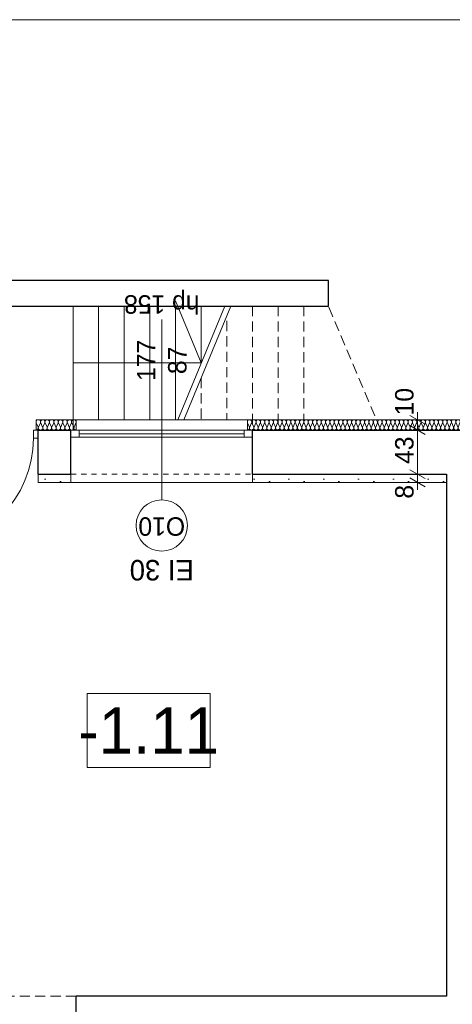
# Model space of a CAD drawing. Extents: x -21260 to 35740, y -2672 to 187028.
# Tile 17 of 120: x 6854 to 11072, y 17426 to 27028. Entities that reach past the tile are written whole.
import ezdxf

# ---------------------------------------------------------------- set-up
doc = ezdxf.new("R2010")
doc.units = 0
doc.header["$MEASUREMENT"] = 0
doc.linetypes.add('Hidden Line', pattern=[100, 50, -50])
doc.linetypes.add('Krawędzie ukryte', pattern=[150, 100, -50])
doc.layers.add('arch izolacje_Nr_Pióra__3', color=7, linetype='Continuous', lineweight=13, true_color=0xff6600)
doc.layers.add('Arch ocieplenie_Nr_Pióra__22', color=7, linetype='Continuous', lineweight=9, true_color=0x7f7f7f)
doc.layers.add('Arch ocieplenie', color=7, linetype='Continuous')
doc.layers.add('Arch wymiary', color=7, linetype='Continuous')
for name, color, linetype, lineweight in [('Arch ocieplenie_Nr_Pióra__21', 7, 'Continuous', 13), ('Arch opisy okien_Nr_Pióra__21', 7, 'Continuous', 13), ('Arch opisy_Nr_Pióra__1', 7, 'Continuous', 25), ('Arch opisy_Nr_Pióra__21', 7, 'Continuous', 13), ('ARCH TABELA_Nr_Pióra__21', 7, 'Continuous', 13), ('Arch wymiary_Nr_Pióra__5', 7, 'Continuous', 13), ('INWENT OPISY_Nr_Pióra__21', 7, 'Continuous', 13), ('INWENT. DRZWI_Nr_Pióra__21', 7, 'Continuous', 13), ('INWENT. OKNA_Nr_Pióra__5', 7, 'Continuous', 13), ('INWENT.ŚCIANY_Nr_Pióra__1', 7, 'Continuous', 25), ('INWENT.ŚCIANY_Nr_Pióra__21', 7, 'Continuous', 13), ('Istniejące schody_Nr_Pióra__21', 7, 'Continuous', 13)]:
    doc.layers.add(name, color=color, linetype=linetype, lineweight=lineweight)
doc.styles.add('GENERATED_STYLE_1', font='txt')
doc.styles.add('GENERATED_STYLE_3', font='txt')
doc.styles.add('GENERATED_STYLE_6', font='txt')
doc.styles.add('GENERATED_STYLE_7', font='txt')
doc.dimstyles.new('GENERATED_STYLE__1', dxfattribs={"dimtxt": 179.999995, "dimasz": 114, "dimexe": 0.18, "dimexo": 0, "dimgap": 0.09, "dimtad": 1, "dimdec": 0, "dimlfac": 0.1, "dimzin": 0, "dimdsep": 46, "dimtxsty": 'GENERATED_STYLE_1', "dimblk": 'ARROWHEAD_2', "dimblk1": 'ARROWHEAD_2', "dimblk2": 'ARROWHEAD_2', "dimcen": 0.09, "dimclrd": 7, "dimclre": 7, "dimclrt": 7, "dimazin": 0, "dimtfac": 1, "dimtdec": 4, "dimtmove": 0, "dimatfit": 3, "dimfxl": 0, "dimtolj": 1, "dimtzin": 0, "dimarcsym": 0})
pattern_1 = [(0, (0, 0), (0, 623.538), [60, -300]), (0, (180, 311.8), (0, 623.538), [60, -300]), (60, (0, 0), (-540, 311.769), [60, -300]), (60, (360, 0), (-540, 311.769), [60, -300]), (120, (60, 0), (540, 311.769), [60, -300]), (120, (420, 0), (540, 311.769), [60, -300]), (0, (0, 60), (0, 120), [0, -120, 0, -180]), (45, (60, 60), (-84.8528, 84.8528), [0, -90, 0, -150])]

# ---------------------------------------------------------------- blocks, each defined once
blk = doc.blocks.new('Izolacja cieplna 14_110', base_point=(7014.1, 23025.9))
at = {"layer": 'Arch ocieplenie_Nr_Pióra__22', "linetype": 'Continuous'}
for p, q in [((7015.9, 23096.1), (7033.9, 23055.7)), ((7037.6, 23055.7), (7055.6, 23096.1)), ((7059.2, 23096.1), (7077.2, 23055.7)), ((7080.9, 23055.7), (7098.9, 23096.1)), ((7102.6, 23096.1), (7120.6, 23055.7)), ((7124.2, 23055.7), (7142.2, 23096.1)), ((7145.9, 23096.1), (7163.9, 23055.7)), ((7167.6, 23055.7), (7185.6, 23096.1)), ((7189.2, 23096.1), (7207.2, 23055.7)), ((7210.9, 23055.7), (7228.9, 23096.1)), ((7232.6, 23096.1), (7250.6, 23055.7)), ((7254.2, 23055.7), (7272.2, 23096.1)), ((7275.9, 23096.1), (7293.9, 23055.7)), ((7297.6, 23055.7), (7315.6, 23096.1)), ((7319.2, 23096.1), (7337.2, 23055.7)), ((7340.9, 23055.7), (7358.9, 23096.1)), ((7362.6, 23096.1), (7380.6, 23055.7)), ((7384.2, 23055.7), (7402.2, 23096.1))]:
    blk.add_line(p, q, dxfattribs=at)
for centre, start_param, end_param in [((7035.7, 23104.6), 5.870392, 9.837571), ((7014.1, 23047.1), 4.712389, 6.695979), ((7057.4, 23047.1), 2.7288, 6.695979), ((7079.1, 23104.6), 5.870392, 9.837571), ((7100.7, 23047.1), 2.7288, 6.695979), ((7122.4, 23104.6), 5.870392, 9.837571), ((7144.1, 23047.1), 2.7288, 6.695979), ((7165.7, 23104.6), 5.870392, 9.837571), ((7187.4, 23047.1), 2.7288, 6.695979), ((7209.1, 23104.6), 5.870392, 9.837571), ((7230.7, 23047.1), 2.7288, 6.695979), ((7252.4, 23104.6), 5.870392, 9.837571), ((7274.1, 23047.1), 2.7288, 6.695979), ((7295.7, 23104.6), 5.870392, 9.837571), ((7317.4, 23047.1), 2.7288, 6.695979), ((7339.1, 23104.6), 5.870392, 9.837571), ((7360.7, 23047.1), 2.7288, 6.695979), ((7382.4, 23104.6), 5.870392, 9.837571), ((7404.1, 23047.1), 2.7288, 4.712389)]:
    blk.add_ellipse(centre, major_axis=(21.7, 0), ratio=0.981591, start_param=start_param, end_param=end_param, dxfattribs=at)
blk = doc.blocks.new('Izolacja cieplna 14_111', base_point=(11614.1, 23025.9))
at = {"layer": 'Arch ocieplenie_Nr_Pióra__22', "linetype": 'Continuous'}
for p, q in [((9093.5, 23055.7), (9075.8, 23096.1)), ((9114.6, 23096.1), (9097, 23055.7)), ((9135.8, 23055.7), (9118.2, 23096.1)), ((9157, 23096.1), (9139.3, 23055.7)), ((9178.1, 23055.7), (9160.5, 23096.1)), ((9199.3, 23096.1), (9181.7, 23055.7)), ((9220.5, 23055.7), (9202.8, 23096.1)), ((9241.6, 23096.1), (9224, 23055.7)), ((9262.8, 23055.7), (9245.2, 23096.1)), ((9284, 23096.1), (9266.3, 23055.7)), ((9305.1, 23055.7), (9287.5, 23096.1)), ((9326.3, 23096.1), (9308.7, 23055.7)), ((9347.5, 23055.7), (9329.8, 23096.1)), ((9368.6, 23096.1), (9351, 23055.7)), ((9389.8, 23055.7), (9372.2, 23096.1)), ((9411, 23096.1), (9393.3, 23055.7)), ((9432.1, 23055.7), (9414.5, 23096.1)), ((9453.3, 23096.1), (9435.7, 23055.7)), ((9474.5, 23055.7), (9456.8, 23096.1)), ((9495.6, 23096.1), (9478, 23055.7)), ((9516.8, 23055.7), (9499.2, 23096.1)), ((9538, 23096.1), (9520.3, 23055.7)), ((9559.1, 23055.7), (9541.5, 23096.1)), ((9580.3, 23096.1), (9562.7, 23055.7)), ((9601.5, 23055.7), (9583.8, 23096.1)), ((9622.6, 23096.1), (9605, 23055.7)), ((9643.8, 23055.7), (9626.2, 23096.1)), ((9665, 23096.1), (9647.3, 23055.7)), ((9686.1, 23055.7), (9668.5, 23096.1)), ((9707.3, 23096.1), (9689.7, 23055.7)), ((9728.5, 23055.7), (9710.8, 23096.1)), ((9749.6, 23096.1), (9732, 23055.7)), ((9770.8, 23055.7), (9753.2, 23096.1)), ((9792, 23096.1), (9774.3, 23055.7)), ((9813.1, 23055.7), (9795.5, 23096.1)), ((9834.3, 23096.1), (9816.7, 23055.7)), ((9855.5, 23055.7), (9837.8, 23096.1)), ((9876.6, 23096.1), (9859, 23055.7)), ((9897.8, 23055.7), (9880.2, 23096.1)), ((9919, 23096.1), (9901.3, 23055.7)), ((9940.1, 23055.7), (9922.5, 23096.1)), ((9961.3, 23096.1), (9943.7, 23055.7)), ((9982.5, 23055.7), (9964.8, 23096.1)), ((10003.6, 23096.1), (9986, 23055.7)), ((10024.8, 23055.7), (10007.2, 23096.1)), ((10046, 23096.1), (10028.3, 23055.7)), ((10067.1, 23055.7), (10049.5, 23096.1)), ((10088.3, 23096.1), (10070.7, 23055.7)), ((10109.5, 23055.7), (10091.8, 23096.1)), ((10130.6, 23096.1), (10113, 23055.7)), ((10151.8, 23055.7), (10134.2, 23096.1)), ((10173, 23096.1), (10155.3, 23055.7)), ((10194.1, 23055.7), (10176.5, 23096.1)), ((10215.3, 23096.1), (10197.7, 23055.7)), ((10236.5, 23055.7), (10218.8, 23096.1)), ((10257.6, 23096.1), (10240, 23055.7)), ((10278.8, 23055.7), (10261.2, 23096.1)), ((10300, 23096.1), (10282.3, 23055.7)), ((10321.1, 23055.7), (10303.5, 23096.1)), ((10342.3, 23096.1), (10324.7, 23055.7)), ((10363.5, 23055.7), (10345.8, 23096.1)), ((10384.6, 23096.1), (10367, 23055.7)), ((10405.8, 23055.7), (10388.2, 23096.1)), ((10427, 23096.1), (10409.3, 23055.7)), ((10448.1, 23055.7), (10430.5, 23096.1)), ((10469.3, 23096.1), (10451.7, 23055.7)), ((10490.5, 23055.7), (10472.8, 23096.1)), ((10511.6, 23096.1), (10494, 23055.7)), ((10532.8, 23055.7), (10515.2, 23096.1)), ((10554, 23096.1), (10536.3, 23055.7)), ((10575.1, 23055.7), (10557.5, 23096.1)), ((10596.3, 23096.1), (10578.7, 23055.7)), ((10617.5, 23055.7), (10599.8, 23096.1)), ((10638.6, 23096.1), (10621, 23055.7)), ((10659.8, 23055.7), (10642.2, 23096.1)), ((10681, 23096.1), (10663.3, 23055.7)), ((10702.1, 23055.7), (10684.5, 23096.1)), ((10723.3, 23096.1), (10705.7, 23055.7)), ((10744.5, 23055.7), (10726.8, 23096.1)), ((10765.6, 23096.1), (10748, 23055.7)), ((10786.8, 23055.7), (10769.2, 23096.1)), ((10808, 23096.1), (10790.3, 23055.7)), ((10829.1, 23055.7), (10811.5, 23096.1)), ((10850.3, 23096.1), (10832.7, 23055.7)), ((10871.5, 23055.7), (10853.8, 23096.1)), ((10892.6, 23096.1), (10875, 23055.7)), ((10913.8, 23055.7), (10896.2, 23096.1)), ((10935, 23096.1), (10917.3, 23055.7)), ((10956.1, 23055.7), (10938.5, 23096.1)), ((10977.3, 23096.1), (10959.7, 23055.7)), ((10998.5, 23055.7), (10980.8, 23096.1)), ((11019.6, 23096.1), (11002, 23055.7)), ((11040.8, 23055.7), (11023.2, 23096.1)), ((11062, 23096.1), (11044.3, 23055.7)), ((11083.1, 23055.7), (11065.5, 23096.1)), ((11104.3, 23096.1), (11086.7, 23055.7)), ((11125.5, 23055.7), (11107.8, 23096.1)), ((11146.6, 23096.1), (11129, 23055.7)), ((11167.8, 23055.7), (11150.2, 23096.1)), ((11189, 23096.1), (11171.3, 23055.7)), ((11210.1, 23055.7), (11192.5, 23096.1)), ((11231.3, 23096.1), (11213.7, 23055.7)), ((11252.5, 23055.7), (11234.8, 23096.1)), ((11273.6, 23096.1), (11256, 23055.7)), ((11294.8, 23055.7), (11277.2, 23096.1)), ((11316, 23096.1), (11298.3, 23055.7)), ((11337.1, 23055.7), (11319.5, 23096.1)), ((11358.3, 23096.1), (11340.7, 23055.7)), ((11379.5, 23055.7), (11361.8, 23096.1)), ((11400.6, 23096.1), (11383, 23055.7)), ((11421.8, 23055.7), (11404.2, 23096.1)), ((11443, 23096.1), (11425.3, 23055.7)), ((11464.1, 23055.7), (11446.5, 23096.1)), ((11485.3, 23096.1), (11467.7, 23055.7)), ((11506.5, 23055.7), (11488.8, 23096.1)), ((11527.6, 23096.1), (11510, 23055.7)), ((11548.8, 23055.7), (11531.2, 23096.1)), ((11570, 23096.1), (11552.3, 23055.7)), ((11591.1, 23055.7), (11573.5, 23096.1)), ((11612.3, 23096.1), (11594.7, 23055.7))]:
    blk.add_line(p, q, dxfattribs=at)
for centre, start_param, end_param in [((9095.2, 23104.6), 1.158003, 5.125183), ((9074.1, 23047.1), 0, 1.983589), ((9116.4, 23047.1), 4.299595, 8.266774), ((9137.6, 23104.6), 1.158003, 5.125183), ((9158.7, 23047.1), 4.299595, 8.266774), ((9179.9, 23104.6), 1.158003, 5.125183), ((9201.1, 23047.1), 4.299595, 8.266774), ((9222.2, 23104.6), 1.158003, 5.125183), ((9243.4, 23047.1), 4.299595, 8.266774), ((9264.6, 23104.6), 1.158003, 5.125183), ((9285.7, 23047.1), 4.299595, 8.266774), ((9306.9, 23104.6), 1.158003, 5.125183), ((9328.1, 23047.1), 4.299595, 8.266774), ((9349.2, 23104.6), 1.158003, 5.125183), ((9370.4, 23047.1), 4.299595, 8.266774), ((9391.6, 23104.6), 1.158003, 5.125183), ((9412.7, 23047.1), 4.299595, 8.266774), ((9433.9, 23104.6), 1.158003, 5.125183), ((9455.1, 23047.1), 4.299595, 8.266774), ((9476.2, 23104.6), 1.158003, 5.125183), ((9497.4, 23047.1), 4.299595, 8.266774), ((9518.6, 23104.6), 1.158003, 5.125183), ((9539.7, 23047.1), 4.299595, 8.266774), ((9560.9, 23104.6), 1.158003, 5.125183), ((9582.1, 23047.1), 4.299595, 8.266774), ((9603.2, 23104.6), 1.158003, 5.125183), ((9624.4, 23047.1), 4.299595, 8.266774), ((9645.6, 23104.6), 1.158003, 5.125183), ((9666.7, 23047.1), 4.299595, 8.266774), ((9687.9, 23104.6), 1.158003, 5.125183), ((9709.1, 23047.1), 4.299595, 8.266774), ((9730.2, 23104.6), 1.158003, 5.125183), ((9751.4, 23047.1), 4.299595, 8.266774), ((9772.6, 23104.6), 1.158003, 5.125183), ((9793.7, 23047.1), 4.299595, 8.266774), ((9814.9, 23104.6), 1.158003, 5.125183), ((9836.1, 23047.1), 4.299595, 8.266774), ((9857.2, 23104.6), 1.158003, 5.125183), ((9878.4, 23047.1), 4.299595, 8.266774), ((9899.6, 23104.6), 1.158003, 5.125183), ((9920.7, 23047.1), 4.299595, 8.266774), ((9941.9, 23104.6), 1.158003, 5.125183), ((9963.1, 23047.1), 4.299595, 8.266774), ((9984.2, 23104.6), 1.158003, 5.125183), ((10005.4, 23047.1), 4.299595, 8.266774), ((10026.6, 23104.6), 1.158003, 5.125183), ((10047.7, 23047.1), 4.299595, 8.266774), ((10068.9, 23104.6), 1.158003, 5.125183), ((10090.1, 23047.1), 4.299595, 8.266774), ((10111.2, 23104.6), 1.158003, 5.125183), ((10132.4, 23047.1), 4.299595, 8.266774), ((10153.6, 23104.6), 1.158003, 5.125183), ((10174.7, 23047.1), 4.299595, 8.266774), ((10195.9, 23104.6), 1.158003, 5.125183), ((10217.1, 23047.1), 4.299595, 8.266774), ((10238.2, 23104.6), 1.158003, 5.125183), ((10259.4, 23047.1), 4.299595, 8.266774), ((10280.6, 23104.6), 1.158003, 5.125183), ((10301.7, 23047.1), 4.299595, 8.266774), ((10322.9, 23104.6), 1.158003, 5.125183), ((10344.1, 23047.1), 4.299595, 8.266774), ((10365.2, 23104.6), 1.158003, 5.125183), ((10386.4, 23047.1), 4.299595, 8.266774), ((10407.6, 23104.6), 1.158003, 5.125183), ((10428.7, 23047.1), 4.299595, 8.266774), ((10449.9, 23104.6), 1.158003, 5.125183), ((10471.1, 23047.1), 4.299595, 8.266774), ((10492.2, 23104.6), 1.158003, 5.125183), ((10513.4, 23047.1), 4.299595, 8.266774), ((10534.6, 23104.6), 1.158003, 5.125183), ((10555.7, 23047.1), 4.299595, 8.266774), ((10576.9, 23104.6), 1.158003, 5.125183), ((10598.1, 23047.1), 4.299595, 8.266774), ((10619.2, 23104.6), 1.158003, 5.125183), ((10640.4, 23047.1), 4.299595, 8.266774), ((10661.6, 23104.6), 1.158003, 5.125183), ((10682.7, 23047.1), 4.299595, 8.266774), ((10703.9, 23104.6), 1.158003, 5.125183), ((10725.1, 23047.1), 4.299595, 8.266774), ((10746.2, 23104.6), 1.158003, 5.125183), ((10767.4, 23047.1), 4.299595, 8.266774), ((10788.6, 23104.6), 1.158003, 5.125183), ((10809.7, 23047.1), 4.299595, 8.266774), ((10830.9, 23104.6), 1.158003, 5.125183), ((10852.1, 23047.1), 4.299595, 8.266774), ((10873.2, 23104.6), 1.158003, 5.125183), ((10894.4, 23047.1), 4.299595, 8.266774), ((10915.6, 23104.6), 1.158003, 5.125183), ((10936.7, 23047.1), 4.299595, 8.266774), ((10957.9, 23104.6), 1.158003, 5.125183), ((10979.1, 23047.1), 4.299595, 8.266774), ((11000.2, 23104.6), 1.158003, 5.125183), ((11021.4, 23047.1), 4.299595, 8.266774), ((11042.6, 23104.6), 1.158003, 5.125183), ((11063.7, 23047.1), 4.299595, 8.266774), ((11084.9, 23104.6), 1.158003, 5.125183), ((11106.1, 23047.1), 4.299595, 8.266774), ((11127.2, 23104.6), 1.158003, 5.125183), ((11148.4, 23047.1), 4.299595, 8.266774), ((11169.6, 23104.6), 1.158003, 5.125183), ((11190.7, 23047.1), 4.299595, 8.266774), ((11211.9, 23104.6), 1.158003, 5.125183), ((11233.1, 23047.1), 4.299595, 8.266774), ((11254.2, 23104.6), 1.158003, 5.125183), ((11275.4, 23047.1), 4.299595, 8.266774), ((11296.6, 23104.6), 1.158003, 5.125183), ((11317.7, 23047.1), 4.299595, 8.266774), ((11338.9, 23104.6), 1.158003, 5.125183), ((11360.1, 23047.1), 4.299595, 8.266774), ((11381.2, 23104.6), 1.158003, 5.125183), ((11402.4, 23047.1), 4.299595, 8.266774), ((11423.6, 23104.6), 1.158003, 5.125183), ((11444.7, 23047.1), 4.299595, 8.266774), ((11465.9, 23104.6), 1.158003, 5.125183), ((11487.1, 23047.1), 4.299595, 8.266774), ((11508.2, 23104.6), 1.158003, 5.125183), ((11529.4, 23047.1), 4.299595, 8.266774), ((11550.6, 23104.6), 1.158003, 5.125183), ((11571.7, 23047.1), 4.299595, 8.266774), ((11592.9, 23104.6), 1.158003, 5.125183), ((11614.1, 23047.1), 4.299596, 6.283185)]:
    blk.add_ellipse(centre, major_axis=(0, -21.3), ratio=0.995244, start_param=start_param, end_param=end_param, dxfattribs=at)
blk = doc.blocks.new('Ściana_18', base_point=(7034.1, 22595.9))
at = {"layer": 'Arch ocieplenie_Nr_Pióra__21', "linetype": 'Continuous'}
h = blk.add_hatch(dxfattribs=at)
h.set_pattern_fill('Structural_Concrete', color=256, style=0, pattern_type=2)
h.set_pattern_definition(pattern_1)
h.paths.add_polyline_path([(7034.1, 22515.9), (7354.1, 22515.9), (7354.1, 22595.9), (7034.1, 22595.9)], flags=0)
for p, q in [((7354.1, 22595.9), (7034.1, 22595.9)), ((7034.1, 22595.9), (7034.1, 22515.9)), ((7354.1, 22515.9), (7354.1, 22595.9)), ((7034.1, 22515.9), (7354.1, 22515.9))]:
    blk.add_line(p, q, dxfattribs=at)
blk = doc.blocks.new('Ściana_19', base_point=(9124.1, 22595.9))
at = {"layer": 'Arch ocieplenie_Nr_Pióra__21', "linetype": 'Continuous'}
h = blk.add_hatch(dxfattribs=at)
h.set_pattern_fill('Structural_Concrete', color=256, style=0, pattern_type=2)
h.set_pattern_definition(pattern_1)
h.paths.add_polyline_path([(9124.1, 22515.9), (11014.1, 22515.9), (11014.1, 22595.9), (9124.1, 22595.9)], flags=0)
for p, q in [((11014.1, 22595.9), (9124.1, 22595.9)), ((9124.1, 22595.9), (9124.1, 22515.9)), ((11014.1, 22515.9), (11014.1, 22595.9)), ((9124.1, 22515.9), (11014.1, 22515.9))]:
    blk.add_line(p, q, dxfattribs=at)
blk = doc.blocks.new('*D648')
at = {"layer": 'Arch wymiary_Nr_Pióra__5', "linetype": 'Continuous'}
for p, q in [((10845, 22595.9), (10620, 22595.9)), ((10657.5, 22639.2), (10807.5, 22552.6)), ((10732.5, 22515.9), (10732.5, 22595.9)), ((10845, 22515.9), (10620, 22515.9)), ((10657.5, 22559.2), (10807.5, 22472.6)), ((10732.5, 22442.5), (10732.5, 22515.9))]:
    blk.add_line(p, q, dxfattribs=at)
at = {"layer": 'Arch wymiary_Nr_Pióra__5', "char_height": 180, "attachment_point": 7, "rotation": 90, "style": 'GENERATED_STYLE_1'}
for s, insert in [('{10}', (10696.5, 23169.2)), ('{43}', (10696.5, 22695.7)), ('{8}', (10696.5, 22357.3))]:
    blk.add_mtext(s, dxfattribs=dict(at, insert=insert))
blk = doc.blocks.new('ARROWHEAD_2')
at = {"color": 0, "linetype": 'Continuous', "lineweight": 0}
for p, q in [((0, 0), (-1, 0)), ((-0.378, -0.655), (0.378, 0.655))]:
    blk.add_line(p, q, dxfattribs=at)
blk = doc.blocks.new('*D649')
at = {"layer": 'Arch wymiary_Nr_Pióra__5', "linetype": 'Continuous'}
for p, q in [((10657.5, 23069.2), (10807.5, 22982.6)), ((10845, 23025.9), (10620, 23025.9)), ((10732.5, 22595.9), (10732.5, 23025.9)), ((10845, 22595.9), (10620, 22595.9)), ((10657.5, 22639.2), (10807.5, 22552.6))]:
    blk.add_line(p, q, dxfattribs=at)
at = {"layer": 'Arch wymiary_Nr_Pióra__5', "char_height": 180, "attachment_point": 7, "rotation": 90, "style": 'GENERATED_STYLE_1'}
for s, insert in [('{10}', (10696.5, 23169.2)), ('{43}', (10696.5, 22695.7)), ('{8}', (10696.5, 22357.3))]:
    blk.add_mtext(s, dxfattribs=dict(at, insert=insert))
blk = doc.blocks.new('*D650')
at = {"layer": 'Arch wymiary_Nr_Pióra__5', "linetype": 'Continuous'}
for p, q in [((10807.5, 23082.6), (10657.5, 23169.2)), ((10732.5, 23125.9), (10732.5, 23199.2)), ((10845, 23125.9), (10620, 23125.9)), ((10657.5, 23069.2), (10807.5, 22982.6)), ((10732.5, 23025.9), (10732.5, 23125.9)), ((10845, 23025.9), (10620, 23025.9))]:
    blk.add_line(p, q, dxfattribs=at)
at = {"layer": 'Arch wymiary_Nr_Pióra__5', "char_height": 180, "attachment_point": 7, "rotation": 90, "style": 'GENERATED_STYLE_1'}
for s, insert in [('{10}', (10696.5, 23169.2)), ('{43}', (10696.5, 22695.7)), ('{8}', (10696.5, 22357.3))]:
    blk.add_mtext(s, dxfattribs=dict(at, insert=insert))

msp = doc.modelspace()

# ---------------------------------------------------------------- linework, layer by layer
at = {"layer": 'arch izolacje_Nr_Pióra__3', "linetype": 'Continuous'}
for p, q in [((7014.1, 23025.9), (7014.1, 23125.9)), ((7014.1, 23125.9), (7404.1, 23125.9)), ((32024.1, 23125.9), (7014.1, 23125.9)), ((7404.1, 23125.9), (7404.1, 23025.9)), ((11614.1, 23125.9), (9074.1, 23125.9)), ((9074.1, 23125.9), (9074.1, 23025.9))]:
    msp.add_line(p, q, dxfattribs=at)
at = {"layer": 'Arch ocieplenie_Nr_Pióra__21', "linetype": 'Continuous'}
msp.add_line((9124.1, 22515.9), (7354.1, 22515.9), dxfattribs=at)
at = {"layer": 'Arch opisy okien_Nr_Pióra__21', "linetype": 'Continuous'}
msp.add_circle((8239.1, 22095.9), 250, dxfattribs=at)
at = {"layer": 'Arch opisy_Nr_Pióra__21', "linetype": 'Continuous'}
for p, q in [((8710.5, 20455.7), (7510.5, 20455.7)), ((7510.5, 20455.7), (7510.5, 19735.7)), ((8710.5, 19735.7), (8710.5, 20455.7)), ((7510.5, 19735.7), (8710.5, 19735.7))]:
    msp.add_line(p, q, dxfattribs=at)
at = {"layer": 'ARCH TABELA_Nr_Pióra__21', "linetype": 'Continuous'}
msp.add_line((-21259.9, 27028.4), (35740.1, 27028.4), dxfattribs=at)
at = {"layer": 'INWENT OPISY_Nr_Pióra__21', "linetype": 'Continuous'}
msp.add_line((8239.1, 22345.9), (8239.1, 24105.9), dxfattribs=at)
at = {"layer": 'INWENT. DRZWI_Nr_Pióra__21', "linetype": 'Continuous'}
for p, q in [((6989.1, 22945.9), (6989.1, 23025.9)), ((6989.1, 23025.9), (7034.1, 23025.9)), ((7034.1, 22945.9), (6989.1, 22945.9))]:
    msp.add_line(p, q, dxfattribs=at)
msp.add_arc((5929.1, 22945.9), 1060, 270, 0, dxfattribs=at)
at = {"layer": 'INWENT. OKNA_Nr_Pióra__5', "linetype": 'Continuous'}
for p, q in [((7354.1, 23025.9), (9124.1, 23025.9)), ((7354.1, 23025.9), (7354.1, 22955.9)), ((9124.1, 22955.9), (7354.1, 22955.9)), ((7434.1, 23025.9), (7434.1, 22955.9)), ((7434.1, 22990.9), (9044.1, 22990.9)), ((9044.1, 23025.9), (9044.1, 22955.9)), ((9124.1, 23025.9), (9124.1, 22955.9))]:
    msp.add_line(p, q, dxfattribs=at)
at = {"layer": 'INWENT.ŚCIANY_Nr_Pióra__1', "linetype": 'Continuous'}
for p, q in [((9864.1, 24485.9), (5394.1, 24485.9)), ((9864.1, 24235.9), (9864.1, 24485.9)), ((5774.1, 24235.9), (9864.1, 24235.9)), ((7034.1, 22595.9), (7034.1, 23025.9)), ((7034.1, 23025.9), (7354.1, 23025.9)), ((7354.1, 22595.9), (7354.1, 23025.9)), ((9124.1, 22595.9), (9124.1, 23025.9)), ((9124.1, 23025.9), (11564.1, 23025.9)), ((7034.1, 22595.9), (7354.1, 22595.9)), ((9124.1, 22595.9), (11014.1, 22595.9)), ((11014.1, 22595.9), (11014.1, 17505.9)), ((11014.1, 17505.9), (7404.1, 17505.9)), ((7404.1, 16445.9), (7404.1, 17505.9))]:
    msp.add_line(p, q, dxfattribs=at)
at = {"layer": 'INWENT.ŚCIANY_Nr_Pióra__21', "linetype": 'Continuous'}
msp.add_line((7354.1, 23025.9), (9124.1, 23025.9), dxfattribs=at)
at = {"layer": 'INWENT.ŚCIANY_Nr_Pióra__21', "linetype": 'Hidden Line'}
msp.add_line((7354.1, 22595.9), (9124.1, 22595.9), dxfattribs=at)
at = {"layer": 'INWENT.ŚCIANY_Nr_Pióra__21', "linetype": 'Krawędzie ukryte'}
msp.add_line((5954.1, 17505.9), (11014.1, 17505.9), dxfattribs=at)
at = {"layer": 'Istniejące schody_Nr_Pióra__21', "linetype": 'Continuous'}
for p, q in [((7374.1, 24235.9), (7374.1, 23025.9)), ((7624.1, 24235.9), (7624.1, 23125.9)), ((7874.1, 24235.9), (7874.1, 23125.9)), ((8124.1, 24235.9), (8124.1, 23125.9)), ((8624.1, 23680.9), (8374.1, 24285.9)), ((8374.1, 24235.9), (8374.1, 23125.9)), ((8853.4, 24235.9), (8394.7, 23125.9)), ((8913.4, 24235.9), (8454.7, 23125.9)), ((8624.1, 24235.9), (8624.1, 23680.9)), ((7374.1, 23680.9), (8624.1, 23680.9))]:
    msp.add_line(p, q, dxfattribs=at)
at = {"layer": 'Istniejące schody_Nr_Pióra__21', "linetype": 'Krawędzie ukryte'}
for p, q in [((9124.1, 24235.9), (9124.1, 23025.9)), ((9374.1, 24235.9), (9374.1, 23025.9)), ((9624.1, 24235.9), (9624.1, 23025.9)), ((10374.1, 23025.9), (9864.1, 24235.9)), ((8874.1, 24090.7), (8874.1, 23125.9)), ((8624.1, 23535.7), (8624.1, 23125.9))]:
    msp.add_line(p, q, dxfattribs=at)

# ---------------------------------------------------------------- block references
at = {"layer": 'Arch ocieplenie', "color": 104, "linetype": 'Continuous', "lineweight": 9, "true_color": 0x029e21}
for name, p in [('Izolacja cieplna 14_110', (7014.1, 23025.9)), ('Izolacja cieplna 14_111', (11614.1, 23025.9))]:
    msp.add_blockref(name, p, dxfattribs=at)
at = {"layer": 'Arch ocieplenie'}
for name, p in [('Ściana_18', (7034.1, 22595.9)), ('Ściana_19', (9124.1, 22595.9))]:
    msp.add_blockref(name, p, dxfattribs=at)

# ---------------------------------------------------------------- texts
at = {"layer": 'Arch opisy okien_Nr_Pióra__21', "linetype": 'Continuous', "insert": (8239.1, 21995.6), "char_height": 180, "attachment_point": 2, "rotation": 180, "style": 'GENERATED_STYLE_6'}
msp.add_mtext('{O10}', dxfattribs=at)
at = {"layer": 'Arch opisy_Nr_Pióra__1', "linetype": 'Continuous', "insert": (8110.5, 19870.7), "char_height": 450, "attachment_point": 8, "style": 'GENERATED_STYLE_3'}
msp.add_mtext('{-1.11}', dxfattribs=at)
at = {"layer": 'INWENT OPISY_Nr_Pióra__21', "linetype": 'Continuous', "attachment_point": 2, "rotation": 180, "style": 'GENERATED_STYLE_7'}
for s, insert, char_height in [('{hp 158}', (8239.1, 24161.1), 180), ('{EI 30}', (8239.1, 21559.5), 200)]:
    msp.add_mtext(s, dxfattribs=dict(at, insert=insert, char_height=char_height))
at = {"layer": 'INWENT OPISY_Nr_Pióra__21', "linetype": 'Continuous', "insert": (7997.9, 23705.9), "char_height": 180, "width": 1346.334, "attachment_point": 2, "rotation": 90, "line_spacing_factor": 1.008888, "style": 'GENERATED_STYLE_7'}
msp.add_mtext('{177\\P87}', dxfattribs=at)

# ---------------------------------------------------------------- dimensions: what is measured, and where the dimension line sits
at = {"layer": 'Arch wymiary', "linetype": 'Continuous'}
for p1, p2, picture, middle in [((10069.1, 22515.9), (10069.1, 22595.9), '*D648', (10606.5, 22425.6)), ((10069.1, 22595.9), (10737, 23025.9), '*D649', (10606.5, 22832.2)), ((10737, 23025.9), (10737, 23125.9), '*D650', (10606.5, 23305.8))]:
    dim = msp.add_linear_dim(base=(10732.5, 22515.9), p1=p1, p2=p2, angle=90, dimstyle='GENERATED_STYLE__1', dxfattribs=at)
    dim.commit()
    dim.dimension.update_dxf_attribs({"geometry": picture, "text_midpoint": middle})

doc.saveas('drawing.dxf')
